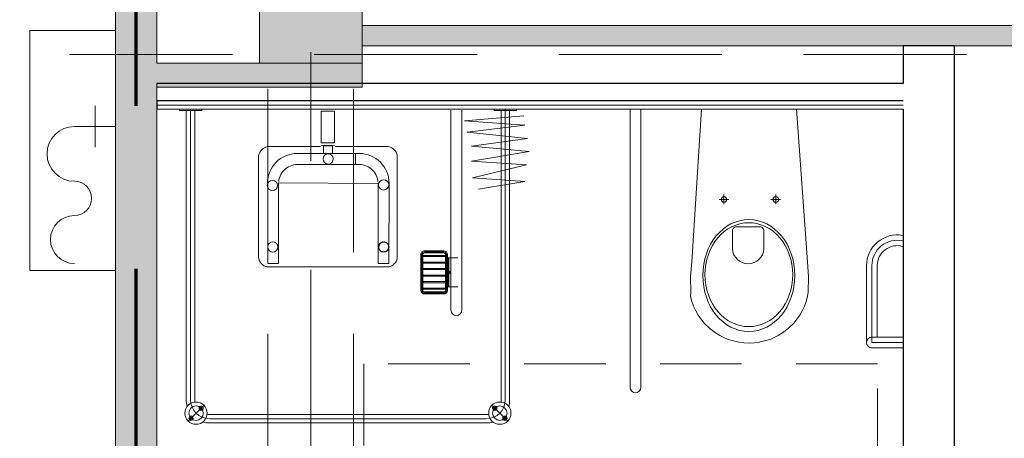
# Model space of a CAD drawing. Header units: centimetres. Extents: x -1631 to 1829, y -257 to 3158.
# Tile 117 of 128: x 502 to 790, y 1724 to 1846. Entities that reach past the tile are written whole.
import ezdxf

# ---------------------------------------------------------------- set-up
doc = ezdxf.new("R2010")
doc.units = ezdxf.units.CM
for name, pattern in [('Długa kreska', [142.875, 95.25, -47.625]), ('Oś', [222.25, 127, -31.75, 31.75, -31.75]), ('Ponad', [39.688, 23.813, -15.875]), ('Ukryte', [71.438, 47.625, -23.813])]:
    doc.linetypes.add(name, pattern=pattern)
for name, color, linetype, lineweight in [('A-DETL', 90, 'Continuous', 9), ('A-DETL-HDLN', 90, 'Ukryte', 9), ('A-FLOR-OVHD', 1, 'Ponad', 9), ('A-WALL', 113, 'Continuous', 13), ('A-WALL-FNSH', 113, 'Continuous', 13), ('A-WALL-PATT', 111, 'Continuous', 13), ('P-SANR-FIXT', 6, 'Continuous', 9), ('S-COLS', 52, 'Continuous', 13), ('S-GRID', 1, 'Continuous', 13)]:
    doc.layers.add(name, color=color, linetype=linetype, lineweight=lineweight)

# ---------------------------------------------------------------- blocks, each defined once
blk = doc.blocks.new('M_Concrete-Square-Column - 300 x 300mm-1794508-5_piętro III __10_50 m_ - stan projektowany')
at = {"layer": 'S-COLS', "lineweight": 9}
blk.add_hatch(color=254, dxfattribs=at).paths.add_polyline_path([(15, -15), (15, 15), (-15, 15), (-15, -15)], flags=0)
for p, q in [((15, 15), (-15, 15)), ((-15, 15), (-15, -15)), ((15, -15), (15, 15)), ((-15, -15), (15, -15))]:
    blk.add_line(p, q, dxfattribs=at)
blk = doc.blocks.new('miska ustępowa dla N_35_5x54 wisząca koło narożna - Type 1-2357503-5_piętro III __10_50 m_ - stan projektowany')
at = {"layer": 'P-SANR-FIXT'}
for p, q in [((44.09, 84.95), (44.09, 3.75)), ((47.21, 84.95), (47.21, 3.75)), ((-23.38, 73.37), (-32.54, 73.37)), ((9.56, 71.73), (11.02, 71.92)), ((11.02, 71.92), (12.5, 72)), ((12.5, 72), (13.98, 71.92)), ((13.98, 71.92), (15.44, 71.73)), ((-23.38, 71.81), (-32.54, 71.81)), ((-32.54, 70.25), (-23.38, 70.25)), ((-24.94, 49.38), (-24.94, 70.25)), ((-23.38, 49.38), (-23.38, 71.81)), ((-21.82, 49.38), (-21.82, 71.81)), ((1.02, 67.71), (2.75, 69.02)), ((2.75, 69.02), (4.01, 69.78)), ((4.01, 69.78), (6.13, 70.8)), ((6.13, 70.8), (7.56, 71.26)), ((7.56, 71.26), (9.56, 71.73)), ((15.44, 71.73), (17.44, 71.26)), ((17.44, 71.26), (18.87, 70.8)), ((18.87, 70.8), (20.99, 69.78)), ((20.99, 69.78), (22.25, 69.02)), ((22.25, 69.02), (23.98, 67.71)), ((-1.51, 65.01), (-0.58, 66.14)), ((-0.58, 66.14), (1.02, 67.71)), ((23.98, 67.71), (25.58, 66.14)), ((25.58, 66.14), (26.51, 65.01)), ((-3.07, 62.53), (-2.34, 63.8)), ((-2.34, 63.8), (-1.51, 65.01)), ((26.51, 65.01), (27.34, 63.8)), ((27.34, 63.8), (28.07, 62.53)), ((-4.19, 59.84), (-3.69, 61.21)), ((-3.69, 61.21), (-3.07, 62.53)), ((28.07, 62.53), (28.69, 61.21)), ((28.69, 61.21), (29.19, 59.84)), ((-4.82, 57.07), (-4.57, 58.43)), ((-4.57, 58.43), (-4.19, 59.84)), ((29.19, 59.84), (29.57, 58.43)), ((29.57, 58.43), (29.53, 57.07)), ((-4.88, 52.64), (-4.82, 57.07)), ((29.53, 57.07), (29.58, 52.64)), ((-4.56, 48.31), (-4.88, 52.64)), ((29.58, 52.64), (29.22, 48.31)), ((-1.4, 3.75), (-4.56, 48.31)), ((29.22, 48.31), (26.4, 3.75)), ((8.17, 39.35), (8.17, 44.47)), ((17.32, 44.47), (17.32, 39.35)), ((16.4, 38.08), (9.09, 38.08)), ((3.32, 30.06), (6.14, 30.06)), ((4.69, 28.65), (4.69, 31.45)), ((18.43, 30.06), (21.25, 30.06)), ((19.8, 28.65), (19.8, 31.45))]:
    blk.add_line(p, q, dxfattribs=at)
for centre in [(4.69, 30.06), (19.8, 30.06)]:
    blk.add_circle(centre, 0.825, dxfattribs=at)
for centre, radius, start, end in [((45.65, 84.95), 1.56, 0, 180), ((-23.38, 71.81), 1.56, 360, 90), ((-23.38, 71.81), 1.56, 270, 360), ((-30.79, 49.38), 5.85, 254.5618, 0), ((-30.79, 49.38), 7.41, 257.8673, 0), ((-30.79, 49.38), 8.97, 260.0004, 0), ((12.74, 44.25), 4.58, 2.8022, 177.1978), ((9.34, 39.23), 1.17, 174.1101, 257.7661), ((16.15, 39.23), 1.17, 282.2339, 5.8899)]:
    blk.add_arc(centre, radius, start, end, dxfattribs=at)
for centre, major_axis, ratio in [((12.55, 52.26), (0, 16.33), 0.823529), ((12.55, 52.01), (0, 15.16), 0.845174)]:
    blk.add_ellipse(centre, major_axis=major_axis, ratio=ratio, dxfattribs=at)
blk = doc.blocks.new('brodzik natryskowy dla N - Type 1-2359078-5_piętro III __10_50 m_ - stan projektowany')
at = {"layer": 'P-SANR-FIXT'}
for p, q in [((-35.25, 90), (-40.13, 94.88)), ((47.11, 95.3), (-33.8, 95.3)), ((48.56, 90), (53.43, 94.88)), ((-33.8, 94.05), (47.11, 94.05)), ((47.11, 92.8), (-33.8, 92.8)), ((-40.55, 4.05), (-40.55, 88.55)), ((-39.3, 3.75), (-39.3, 88.55)), ((-38.05, 4.05), (-38.05, 88.55)), ((51.36, 4.05), (51.36, 88.55)), ((52.61, 3.75), (52.61, 88.75)), ((53.86, 4.05), (53.86, 88.55)), ((-26.61, 3.95), (-26.61, 62.35)), ((-23.41, 62.35), (-23.41, 3.95)), ((-15.71, 57.65), (-21.31, 57.65)), ((-22.41, 55.6), (-25.41, 55.6)), ((-22.81, 55.6), (-22.81, 47.1)), ((-22.61, 55.6), (-22.61, 47.1)), ((-22.41, 56.55), (-22.41, 46.15)), ((-22.11, 56.55), (-22.11, 46.15)), ((-21.81, 56.55), (-21.81, 46.15)), ((-21.81, 56.25), (-15.21, 56.25)), ((-21.81, 55.95), (-15.21, 55.95)), ((-15.71, 57.35), (-21.31, 57.35)), ((-15.71, 57.05), (-21.31, 57.05)), ((-15.21, 46.15), (-15.21, 56.55)), ((-14.91, 46.15), (-14.91, 56.55)), ((-14.61, 46.15), (-14.61, 56.55)), ((-21.81, 54.35), (-15.21, 54.35)), ((-21.81, 54.05), (-15.21, 54.05)), ((-21.81, 52.45), (-15.21, 52.45)), ((-21.81, 52.15), (-15.21, 52.15)), ((-21.81, 50.55), (-15.21, 50.55)), ((-21.81, 50.25), (-15.21, 50.25)), ((-6.88, 48.86), (-6.67, 49.06)), ((-6.67, 49.06), (-6.44, 49.24)), ((-6.44, 49.24), (-6.2, 49.39)), ((-6.2, 49.39), (-5.95, 49.52)), ((-5.95, 49.52), (-5.69, 49.63)), ((-5.69, 49.63), (-5.41, 49.71)), ((-5.41, 49.71), (-5.13, 49.76)), ((-5.13, 49.76), (29.82, 49.76)), ((29.82, 49.76), (30.1, 49.76)), ((30.1, 49.76), (30.38, 49.71)), ((30.38, 49.71), (30.65, 49.64)), ((30.65, 49.64), (30.92, 49.53)), ((30.92, 49.53), (31.17, 49.41)), ((31.17, 49.41), (31.41, 49.26)), ((31.41, 49.26), (31.64, 49.09)), ((31.64, 49.09), (31.85, 48.89)), ((31.85, 48.89), (32.05, 48.68)), ((-22.41, 47.1), (-25.41, 47.1)), ((-21.81, 48.65), (-15.21, 48.65)), ((-21.81, 48.35), (-15.21, 48.35)), ((-21.81, 46.75), (-15.21, 46.75)), ((-21.81, 46.45), (-15.21, 46.45)), ((-7.74, 47.12), (-7.7, 47.39)), ((-7.74, 46.84), (-7.74, 47.12)), ((-7.74, 17.3), (-7.74, 46.84)), ((-7.7, 47.39), (-7.62, 47.66)), ((-7.62, 47.66), (-7.52, 47.93)), ((-7.52, 47.93), (-7.4, 48.18)), ((-7.4, 48.18), (-7.25, 48.42)), ((-7.25, 48.42), (-7.07, 48.65)), ((-7.07, 48.65), (-6.88, 48.86)), ((-5.29, 48.78), (-5.37, 25.35)), ((-2.15, 48.78), (-5.29, 48.78)), ((-2.15, 25.38), (-2.15, 48.78)), ((26.92, 48.78), (30.07, 48.78)), ((26.92, 48.78), (26.92, 25.18)), ((30.07, 25.38), (30.07, 48.78)), ((32.05, 48.68), (32.22, 48.46)), ((32.22, 48.46), (32.38, 48.21)), ((32.38, 48.21), (32.51, 47.96)), ((32.51, 47.96), (32.61, 47.69)), ((32.61, 47.69), (32.69, 47.42)), ((32.69, 47.42), (32.74, 47.13)), ((32.74, 47.13), (32.74, 17.61)), ((-21.31, 45.65), (-15.71, 45.65)), ((-21.31, 45.35), (-15.71, 45.35)), ((-21.31, 45.05), (-15.71, 45.05)), ((-5.24, 43.9), (-5.23, 44.04)), ((-5.23, 43.75), (-5.24, 43.9)), ((-5.23, 44.04), (-5.21, 44.19)), ((-5.21, 43.6), (-5.23, 43.75)), ((-5.21, 44.19), (-5.18, 44.33)), ((-5.18, 43.46), (-5.21, 43.6)), ((-5.18, 44.33), (-5.13, 44.46)), ((-5.13, 43.33), (-5.18, 43.46)), ((-5.13, 44.46), (-5.07, 44.59)), ((-5.07, 43.2), (-5.13, 43.33)), ((-5.07, 44.59), (-4.99, 44.71)), ((-4.99, 43.08), (-5.07, 43.2)), ((-4.99, 44.71), (-4.91, 44.83)), ((-4.91, 44.83), (-4.81, 44.93)), ((-4.81, 44.93), (-4.71, 45.02)), ((-4.71, 45.02), (-4.6, 45.11)), ((-4.6, 45.11), (-4.48, 45.18)), ((-4.48, 45.18), (-4.35, 45.24)), ((-4.35, 45.24), (-4.21, 45.29)), ((-4.21, 45.29), (-4.07, 45.33)), ((-4.07, 45.33), (-3.93, 45.35)), ((-3.93, 45.35), (-3.78, 45.36)), ((-3.78, 45.36), (-3.63, 45.35)), ((-3.63, 45.35), (-3.48, 45.33)), ((-3.48, 45.33), (-3.34, 45.29)), ((-3.34, 45.29), (-3.21, 45.24)), ((-3.21, 45.24), (-3.08, 45.18)), ((-3.08, 45.18), (-2.96, 45.11)), ((-2.96, 45.11), (-2.85, 45.02)), ((-2.85, 45.02), (-2.74, 44.93)), ((-2.74, 44.93), (-2.65, 44.83)), ((-2.65, 44.83), (-2.56, 44.71)), ((-2.56, 44.71), (-2.49, 44.59)), ((-2.49, 43.2), (-2.56, 43.08)), ((-2.49, 44.59), (-2.43, 44.46)), ((-2.43, 43.33), (-2.49, 43.2)), ((-2.43, 44.46), (-2.38, 44.33)), ((-2.38, 43.46), (-2.43, 43.33)), ((-2.38, 44.33), (-2.34, 44.19)), ((-2.34, 43.6), (-2.38, 43.46)), ((-2.34, 44.19), (-2.32, 44.04)), ((-2.32, 43.75), (-2.34, 43.6)), ((-2.32, 44.04), (-2.31, 43.9)), ((-2.31, 43.9), (-2.32, 43.75)), ((-4.91, 42.96), (-4.99, 43.08)), ((-4.81, 42.86), (-4.91, 42.96)), ((-4.71, 42.77), (-4.81, 42.86)), ((-4.6, 42.68), (-4.71, 42.77)), ((-4.48, 42.61), (-4.6, 42.68)), ((-4.35, 42.55), (-4.48, 42.61)), ((-4.21, 42.5), (-4.35, 42.55)), ((-4.07, 42.46), (-4.21, 42.5)), ((-3.93, 42.44), (-4.07, 42.46)), ((-3.78, 42.43), (-3.93, 42.44)), ((-3.48, 42.46), (-3.63, 42.44)), ((-3.34, 42.5), (-3.48, 42.46)), ((-3.21, 42.55), (-3.34, 42.5)), ((-3.08, 42.61), (-3.21, 42.55)), ((-2.96, 42.68), (-3.08, 42.61)), ((-2.85, 42.77), (-2.96, 42.68)), ((-2.74, 42.86), (-2.85, 42.77)), ((-2.65, 42.96), (-2.74, 42.86)), ((-2.56, 43.08), (-2.65, 42.96)), ((-44.99, 24.77), (-31.46, 27.07)), ((-45.5, 19.91), (-29.67, 23.75)), ((-29.67, 23.75), (-44.99, 24.77)), ((-5.37, 25.35), (-5.32, 24.46)), ((-5.32, 24.46), (-5.19, 23.6)), ((-5.19, 23.6), (-4.98, 22.76)), ((26.92, 25.18), (-2.15, 25.38)), ((-2.03, 24.3), (-2.11, 24.85)), ((-1.89, 23.76), (-2.03, 24.3)), ((-1.71, 23.26), (-1.89, 23.76)), ((-1.47, 22.77), (-1.71, 23.26)), ((26.24, 22.77), (26.48, 23.26)), ((26.48, 23.26), (26.66, 23.76)), ((26.66, 23.76), (26.8, 24.3)), ((26.8, 24.3), (26.88, 24.85)), ((29.97, 23.6), (29.75, 22.76)), ((30.1, 24.46), (29.97, 23.6)), ((30.15, 25.35), (30.1, 24.46)), ((-4.98, 22.76), (-4.68, 21.97)), ((-4.68, 21.97), (-4.32, 21.2)), ((-4.32, 21.2), (-3.88, 20.49)), ((-3.88, 20.49), (-3.38, 19.82)), ((-1.19, 22.31), (-1.47, 22.77)), ((-0.87, 21.89), (-1.19, 22.31)), ((-0.51, 21.49), (-0.87, 21.89)), ((-0.12, 21.13), (-0.51, 21.49)), ((0.31, 20.81), (-0.12, 21.13)), ((0.76, 20.54), (0.31, 20.81)), ((1.25, 20.3), (0.76, 20.54)), ((1.76, 20.11), (1.25, 20.3)), ((23.02, 20.11), (23.53, 20.3)), ((23.53, 20.3), (24.01, 20.54)), ((24.01, 20.54), (24.47, 20.81)), ((24.47, 20.81), (24.89, 21.13)), ((24.89, 21.13), (25.29, 21.49)), ((25.29, 21.49), (25.65, 21.89)), ((25.65, 21.89), (25.96, 22.31)), ((25.96, 22.31), (26.24, 22.77)), ((28.66, 20.49), (28.16, 19.82)), ((29.09, 21.2), (28.66, 20.49)), ((29.46, 21.97), (29.09, 21.2)), ((29.75, 22.76), (29.46, 21.97)), ((-46.26, 16.08), (-29.41, 18.89)), ((-29.41, 18.89), (-45.5, 19.91)), ((-7.7, 17.03), (-7.74, 17.3)), ((-3.38, 19.82), (-2.82, 19.2)), ((-2.82, 19.2), (-2.2, 18.64)), ((-2.2, 18.64), (-1.53, 18.13)), ((-1.53, 18.13), (-0.81, 17.7)), ((-0.81, 17.7), (-0.05, 17.33)), ((-0.05, 17.33), (0.75, 17.04)), ((2.29, 19.98), (1.76, 20.11)), ((2.84, 19.89), (2.29, 19.98)), ((3.4, 19.86), (2.84, 19.89)), ((4.41, 19.87), (3.4, 19.86)), ((3.78, 19.87), (21.37, 19.87)), ((4.41, 16.64), (4.41, 19.87)), ((21.37, 19.87), (21.94, 19.89)), ((21.94, 19.89), (22.49, 19.98)), ((22.49, 19.98), (23.02, 20.11)), ((24.83, 17.33), (24.03, 17.04)), ((25.59, 17.7), (24.83, 17.33)), ((26.31, 18.13), (25.59, 17.7)), ((26.98, 18.64), (26.31, 18.13)), ((27.59, 19.2), (26.98, 18.64)), ((28.16, 19.82), (27.59, 19.2)), ((32.74, 17.33), (32.68, 17.06)), ((32.74, 17.61), (32.74, 17.33)), ((-29.41, 14.55), (-46.26, 16.08)), ((-45.75, 12.25), (-29.41, 14.55)), ((-7.62, 16.76), (-7.7, 17.03)), ((-7.51, 16.5), (-7.62, 16.76)), ((-7.38, 16.25), (-7.51, 16.5)), ((-7.23, 16), (-7.38, 16.25)), ((-7.05, 15.77), (-7.23, 16)), ((-6.85, 15.56), (-7.05, 15.77)), ((-6.64, 15.36), (-6.85, 15.56)), ((-6.41, 15.18), (-6.64, 15.36)), ((-6.17, 15.02), (-6.41, 15.18)), ((-5.92, 14.89), (-6.17, 15.02)), ((-5.66, 14.78), (-5.92, 14.89)), ((-5.39, 14.7), (-5.66, 14.78)), ((-5.12, 14.65), (-5.39, 14.7)), ((-4.84, 14.63), (-5.12, 14.65)), ((10.32, 14.63), (-4.84, 14.63)), ((0.75, 17.04), (1.58, 16.82)), ((1.58, 16.82), (2.44, 16.69)), ((2.44, 16.69), (4.41, 16.64)), ((22.33, 16.69), (3.78, 16.64)), ((11.19, 16.69), (13.8, 16.69)), ((11.19, 14.42), (11.19, 16.69)), ((13.8, 14.42), (11.19, 14.42)), ((13.8, 16.69), (13.8, 14.42)), ((30.14, 14.63), (14.73, 14.63)), ((23.2, 16.82), (22.33, 16.69)), ((24.03, 17.04), (23.2, 16.82)), ((30.36, 14.7), (30.1, 14.65)), ((30.62, 14.78), (30.14, 14.63)), ((30.87, 14.89), (30.62, 14.78)), ((31.12, 15.03), (30.87, 14.89)), ((31.36, 15.19), (31.12, 15.03)), ((31.59, 15.37), (31.36, 15.19)), ((31.81, 15.57), (31.59, 15.37)), ((32.01, 15.79), (31.81, 15.57)), ((32.19, 16.02), (32.01, 15.79)), ((32.35, 16.27), (32.19, 16.02)), ((32.49, 16.52), (32.35, 16.27)), ((32.6, 16.79), (32.49, 16.52)), ((32.68, 17.06), (32.6, 16.79)), ((-28.14, 10.46), (-45.75, 12.25)), ((10.54, 13.54), (14.45, 13.54)), ((10.54, 4.27), (10.54, 13.54)), ((14.44, 14.29), (10.55, 14.26)), ((14.45, 4.27), (14.45, 13.54)), ((-44.99, 8.42), (-28.14, 10.46)), ((-27.37, 7.14), (-44.99, 8.42)), ((-44.73, 5.61), (-27.37, 7.14)), ((-42.55, 4.05), (-42.55, 3.75)), ((-36.05, 4.05), (-42.55, 4.05)), ((-36.05, 3.75), (-36.05, 4.05)), ((14.45, 4.27), (10.54, 4.27)), ((49.36, 4.05), (49.36, 3.75)), ((55.86, 4.05), (49.36, 4.05)), ((55.86, 3.75), (55.86, 4.05))]:
    blk.add_line(p, q, dxfattribs=at)
for centre, radius in [((-37.69, 92.44), 3.25), ((51, 92.44), 3.25), ((-39.18, 93.92), 0.62), ((-37.69, 92.44), 2.1), ((-39.18, 93.92), 0.32), ((51, 92.44), 2.1), ((52.48, 93.92), 0.62), ((52.48, 93.92), 0.32), ((-36.21, 90.95), 0.62), ((-36.21, 90.95), 0.32), ((49.51, 90.95), 0.62), ((49.51, 90.95), 0.32), ((-3.85, 43.99), 1.5), ((28.59, 43.93), 1.5), ((-3.77, 25.8), 1.5), ((28.71, 25.99), 1.5), ((12.42, 18.25), 1.5)]:
    blk.add_circle(centre, radius, dxfattribs=at)
for centre, radius, start, end in [((-33.8, 88.55), 6.75, 90, 106.4965), ((47.11, 88.55), 6.75, 73.5035, 90), ((-33.8, 88.55), 5.5, 90, 180), ((-33.8, 88.55), 4.25, 90, 98.8511), ((47.11, 88.55), 5.5, 0, 90), ((47.11, 88.55), 4.25, 81.1489, 90), ((-33.8, 88.55), 6.75, 163.5035, 180), ((-33.8, 88.55), 4.25, 171.1489, 180), ((47.11, 88.55), 4.25, 0, 8.8511), ((47.11, 88.55), 6.75, 0, 16.4965), ((-25.01, 62.35), 1.6, 0, 180), ((-21.31, 56.55), 1.1, 90, 180), ((-15.71, 56.55), 1.1, 0, 90), ((-21.31, 56.55), 0.8, 90, 180), ((-21.31, 56.55), 0.5, 90, 180), ((-15.71, 56.55), 0.8, 0, 90), ((-15.71, 56.55), 0.5, 0, 90), ((-21.31, 46.15), 1.1, 180, 270), ((-21.31, 46.15), 0.8, 180, 270), ((-21.31, 46.15), 0.5, 180, 270), ((-15.71, 46.15), 0.5, 270, 0), ((-15.71, 46.15), 0.8, 270, 0), ((-15.71, 46.15), 1.1, 270, 0)]:
    blk.add_arc(centre, radius, start, end, dxfattribs=at)
blk.add_ellipse((-23.14, 51.35), major_axis=(0, 0.325), ratio=0.224951, dxfattribs=at)
blk = doc.blocks.new('HYDRANT_PPOZ_SZAFKA_NASCIENNA - SUPRON 3-V11-5_piętro III __10_50 m_ - stan projektowany')
at = {"layer": 'P-SANR-FIXT'}
for p, q in [((47.5, 31), (-22.5, 31)), ((-22.5, 31), (-22.5, 6)), ((-22.5, 6), (-22.5, 31)), ((-22.5, 31), (47.5, 31)), ((47.5, 6), (47.5, 31)), ((47.5, 31), (47.5, 6)), ((19.5, 6), (19.5, 18)), ((19.5, 12), (13.5, 12)), ((19.5, 12), (25.5, 12))]:
    blk.add_line(p, q, dxfattribs=at)
for centre, radius, start, end in [((11.5, 18), 8, 360, 180), ((-13.5, 18), 7, 0, 180), ((-1.5, 18), 5, 180, 360)]:
    blk.add_arc(centre, radius, start, end, dxfattribs=at)

msp = doc.modelspace()

# ---------------------------------------------------------------- hatches: boundary and pattern name
at = {"layer": 'A-WALL-PATT'}
h = msp.add_hatch(color=9, dxfattribs=at)
h.paths.add_polyline_path([(542.38, 132.33), (542.38, 139.33), (530.38, 139.33), (530.38, 132.33)], flags=0)
h.paths.add_polyline_path([(530.38, 250.33), (542.38, 250.33), (542.38, 515.33), (530.38, 515.33), (530.38, 419.08)], flags=0)
h.paths.add_polyline_path([(542.38, 657.83), (542.38, 660.33), (530.38, 660.33), (530.38, 657.83), (532.88, 657.83)], flags=0)
h.paths.add_polyline_path([(542.38, 781.33), (542.38, 1102.83), (530.38, 1102.83), (530.38, 781.33), (532.88, 781.33)], flags=0)
h.paths.add_polyline_path([(530.38, 1312.83), (542.38, 1312.83), (542.38, 1431.33), (530.38, 1431.33)], flags=0)
h.paths.add_polyline_path([(530.38, 1633.83), (542.38, 1633.83), (542.38, 2022.83), (530.38, 2022.83), (530.38, 1665.12)], flags=0)
h.paths.add_polyline_path([(542.38, 2173.83), (542.38, 2458.83), (530.38, 2458.83), (530.38, 2173.83)], flags=0)
h.paths.add_polyline_path([(530.38, 2593.83), (542.38, 2593.83), (542.38, 2824.33), (530.38, 2824.33), (530.38, 2634.27)], flags=0)
for points in [[(1172.38, 1838.33), (1172.38, 1844.33), (602.38, 1844.33), (602.38, 1838.33), (1100.2, 1838.33)], [(602.38, 1826.33), (602.38, 1833.33), (542.38, 1833.33), (542.38, 1826.33), (572.38, 1826.33)]]:
    msp.add_hatch(color=9, dxfattribs=at).paths.add_polyline_path(points, flags=0)

# ---------------------------------------------------------------- linework, layer by layer
at = {"layer": 'A-DETL', "linetype": 'Długa kreska', "lineweight": 70}
msp.add_line((536.38, 1678), (536.38, 1848.33), dxfattribs=at)
at = {"layer": 'A-DETL-HDLN'}
for p, q in [((574.88, 420.83), (574.88, 2793.33)), ((599.88, 420.83), (599.88, 2793.33)), ((-1197.62, 1835.83), (1172.38, 1835.83))]:
    msp.add_line(p, q, dxfattribs=at)
at = {"layer": 'A-FLOR-OVHD'}
for p, q in [((752.87, 1745.5), (602.87, 1745.5)), ((602.87, 1745.5), (602.87, 1595.5)), ((752.87, 1595.5), (752.87, 1745.5))]:
    msp.add_line(p, q, dxfattribs=at)
at = {"layer": 'A-WALL', "lineweight": 9}
for p, q in [((530.38, 2022.83), (530.38, 1680.33)), ((542.38, 1833.33), (542.38, 1863.33)), ((1172.38, 1844.33), (602.38, 1844.33)), ((602.38, 1838.33), (1172.38, 1838.33)), ((572.38, 1833.33), (542.38, 1833.33)), ((602.38, 1826.33), (602.38, 1833.33)), ((542.38, 1826.33), (602.38, 1826.33)), ((542.38, 1633.83), (542.38, 1819.83))]:
    msp.add_line(p, q, dxfattribs=at)
at = {"layer": 'A-WALL', "color": 7, "lineweight": 25}
for p, q in [((760.38, 1838.33), (760.38, 1827.33)), ((775.38, 1838.33), (760.38, 1838.33)), ((775.38, 1574.33), (775.38, 1838.33)), ((760.38, 1827.33), (542.38, 1827.33)), ((760.38, 1822.33), (542.38, 1822.33)), ((542.38, 1822.33), (542.38, 1819.83)), ((760.38, 1819.83), (760.38, 1589.33))]:
    msp.add_line(p, q, dxfattribs=at)
at = {"layer": 'A-WALL'}
for p, q in [((542.38, 1827.33), (542.38, 1822.33)), ((760.38, 1821.08), (542.38, 1821.08))]:
    msp.add_line(p, q, dxfattribs=at)
at = {"layer": 'A-WALL-FNSH', "color": 250, "lineweight": 9}
msp.add_line((542.38, 1819.83), (760.38, 1819.83), dxfattribs=at)
at = {"layer": 'S-GRID', "linetype": 'Oś'}
msp.add_line((587.38, 2884.27), (587.38, 27.13), dxfattribs=at)

# ---------------------------------------------------------------- block references
at = {"layer": 'P-SANR-FIXT'}
for name, p, rotation in [('HYDRANT_PPOZ_SZAFKA_NASCIENNA - SUPRON 3-V11-5_piętro III __10_50 m_ - stan projektowany', (536.38, 1795.33), 89.9999999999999), ('brodzik natryskowy dla N - Type 1-2359078-5_piętro III __10_50 m_ - stan projektowany', (604.88, 1823.58), 180), ('miska ustępowa dla N_35_5x54 wisząca koło narożna - Type 1-2357503-5_piętro III __10_50 m_ - stan projektowany', (727.83, 1823.58), 180)]:
    msp.add_blockref(name, p, dxfattribs=dict(at, rotation=rotation))
at = {"layer": 'S-COLS', "lineweight": 9}
msp.add_blockref('M_Concrete-Square-Column - 300 x 300mm-1794508-5_piętro III __10_50 m_ - stan projektowany', (587.38, 1848.33), dxfattribs=at)

doc.saveas('drawing.dxf')
